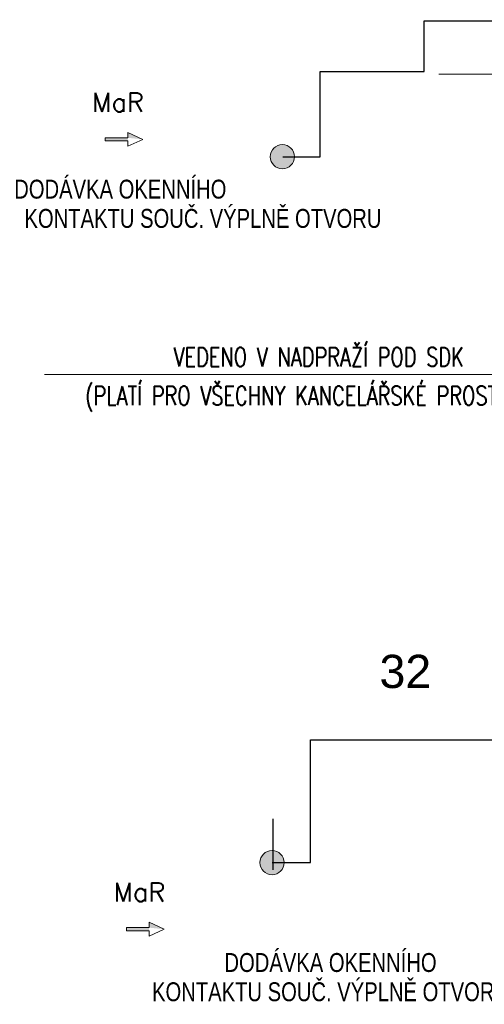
# Model space of a CAD drawing. Header units: millimetres. Extents: x -367720 to -162733, y 309172 to 337444.
# Tile 2 of 256: x -367664 to -364589, y 315592 to 322108. Entities that reach past the tile are written whole.
import ezdxf
from ezdxf.enums import TextEntityAlignment as Align

# ---------------------------------------------------------------- set-up
doc = ezdxf.new("R2010")
doc.units = ezdxf.units.MM
doc.header["$LTSCALE"] = 10
doc.header["$MEASUREMENT"] = 0
doc.layers.get('0').update_dxf_attribs({"color": 255, "lineweight": 13})
for name, color, linetype, lineweight in [('LATS_BOUND_ROOM_TEXT', 2, 'Continuous', 0), ('VZ1', 6, 'Continuous', 18), ('vzt-množství vzduchu', 30, 'Continuous', 20), ('vzt-popis', 81, 'Continuous', 20), ('vzt-profese', 241, 'Continuous', 15)]:
    doc.layers.add(name, color=color, linetype=linetype, lineweight=lineweight)
doc.layers.add('ÚT_CHL-ovladač', color=4, linetype='Continuous')
doc.styles.add('LATS_ANNO', font='arial.ttf')
doc.styles.add('PITSIMP8', font='pitsimp8')
doc.styles.add('ROMANS', font='ROMANS.shx', dxfattribs={"height": 80})
doc.styles.add('Romans c', font='romans.shx')

# ---------------------------------------------------------------- blocks, each defined once
blk = doc.blocks.new('2dluk097')
at = {"color": 0, "linetype": 'ByBlock'}
for p, q in [((-0.052, 0.5), (-0.052, -0.1)), ((-0.052, 0.5), (0.052, 0.5)), ((0.052, 0.5), (0.052, -0.1))]:
    blk.add_line(p, q, dxfattribs=at)
for p, q in [((-0.052, -0.1), (-0.231, -0.1)), ((0, -0.5), (-0.231, -0.1)), ((0, -0.5), (0.231, -0.1)), ((0.052, -0.1), (0.231, -0.1))]:
    blk.add_line(p, q)
for points in [[(-0.052, 0.5), (0.052, 0.5), (-0.052, -0.1), (0.052, -0.1)], [(-0.231, -0.1), (0, -0.5), (0.052, -0.1), (-0.052, -0.1)], [(-0.052, -0.1), (0.231, -0.1), (0, -0.5), (-0.052, -0.1)]]:
    blk.add_solid(points)
at = {"linetype": 'ByBlock', "style": 'PITSIMP8', "flags": 9}
for tag, p in [('VOLUMENSTROM', (-0.058, 0.041)), ('RAUM/GRUPPE', (-0.058, 0.161)), ('DRUCK/-STUFE', (-0.058, 0.021)), ('BEZEICHNUNG', (-0.058, 0.181)), ('POS.NR.G-LV', (-0.058, 0.141)), ('ANSCHLUSS', (-0.058, 0.001)), ('KENNUNG', (-0.058, 0.081)), ('LEISTUNG', (-0.058, 0.061)), ('FABRIKAT', (-0.058, 0.121)), ('TYP', (-0.058, 0.101)), ('SPANNUNG/FREQUENZ', (-0.058, -0.119)), ('TEMPERATUR', (-0.058, -0.059)), ('SCHUTZART', (-0.058, -0.099)), ('DREHZAHL', (-0.058, -0.079)), ('GROESSE', (-0.058, -0.019)), ('GEWICHT', (-0.058, -0.139)), ('FREI', (-0.058, -0.159)), ('FREI', (-0.058, -0.179)), ('FREI', (-0.058, -0.199)), ('DN', (-0.058, -0.039))]:
    blk.add_attdef(tag, text='', height=0.01, dxfattribs=at).set_placement(p, align=Align.MIDDLE)
blk = doc.blocks.new('A$C44164CF6')
at = {"layer": 'vzt-profese'}
h = blk.add_hatch(color=256, dxfattribs=at)
edge = h.paths.add_edge_path()
edge.add_arc((-11142.8, 2280.7), 80, 0, 360)
h = blk.add_hatch(color=256, dxfattribs=at)
edge = h.paths.add_edge_path()
edge.add_arc((-11211.3, -2390), 80, 0, 360)
at = {"layer": 'vzt-popis'}
blk.add_line((-12718.2, 839.7), (-9159.2, 839.7), dxfattribs=at)
blk.add_lwpolyline([(-10108.3, 2827.9), (-6549.4, 2827.9), (-6404.1, 3187.5)], dxfattribs=at)
at = {"layer": 'vzt-profese'}
for centre in [(-11142.8, 2280.7), (-11211.3, -2390)]:
    blk.add_circle(centre, 80, dxfattribs=at)
at = {"layer": 'ÚT_CHL-ovladač'}
for p, q in [((-10203.9, 2844.9), (-10203.9, 3178.9)), ((-10203.9, 3178.9), (-5611.7, 3178.9)), ((-10893.8, 2279.9), (-10893.8, 2844.9)), ((-10893.8, 2844.9), (-10203.9, 2844.9)), ((-11139.9, 2279.9), (-10893.8, 2279.9)), ((-10956.1, -2390), (-10956.1, -1578.2)), ((-10956.1, -1578.2), (-6183.3, -1578.2)), ((-11203.9, -2437.8), (-11203.9, -2101.4)), ((-11203.9, -2437.8), (-11203.9, -2101.4)), ((-11211.3, -2390), (-10956.1, -2390))]:
    blk.add_line(p, q, dxfattribs=at)
at = {"layer": 'vzt-profese', "xscale": -200, "yscale": 250, "zscale": 160, "rotation": 90}
for p in [(-12191.9, 2395.7), (-12050.5, -2830.8)]:
    blk.add_blockref('2dluk097', p, dxfattribs=at)
at = {"layer": 'LATS_BOUND_ROOM_TEXT', "color": 2, "style": 'LATS_ANNO'}
blk.add_text('32', height=220, dxfattribs=at).set_placement((-10500, -1125), align=Align.MIDDLE_LEFT)
at = {"layer": 'VZ1', "extrusion": (0, -1, -1.22461e-16), "style": 'ROMANS', "width": 0.8, "flags": 1}
for tag, p in [('MATERIAL', (-2269.1, 3112.5, -14812.2)), ('PRIRUBA', (-2269.1, 3112.5, -14812.2)), ('PRUTOK', (-2269.1, 3112.5, -14812.2)), ('PLOCHA', (-2269.1, 3112.5, -14812.2)), ('OBVOD', (-2269.1, 3112.5, -14812.2)), ('NAZEV', (-2269.1, 3112.5, -14812.2)), ('USEK', (-2269.1, 3112.5, -14812.2)), ('KOTA', (-2269.1, 3112.5, -14812.2)), ('TVAR', (-2269.1, 3112.5, -14812.2)), ('NB2', (-2269.1, 3112.5, -14812.2)), ('NB1', (-2269.1, 3112.5, -14812.2)), ('POS', (-2269.1, 3112.5, -14812.2)), ('DB', (-2269.1, 3112.5, -14812.2)), ('DA', (-2269.1, 3112.5, -14812.2)), ('B2', (-2269.1, 3112.5, -14812.2)), ('A2', (-2269.1, 3112.5, -14812.2)), ('B1', (-2269.1, 3112.5, -14812.2)), ('A1', (-2269.1, 3112.5, -14812.2)), ('LT', (-2269.1, 3112.5, -14812.2)), ('MATERIAL', (99885.3, 3112.5, -14812.2)), ('PRIRUBA', (99885.3, 3112.5, -14812.2)), ('PRUTOK', (99885.3, 3112.5, -14812.2)), ('PLOCHA', (99885.3, 3112.5, -14812.2)), ('OBVOD', (99885.3, 3112.5, -14812.2)), ('NAZEV', (99885.3, 3112.5, -14812.2)), ('USEK', (99885.3, 3112.5, -14812.2)), ('KOTA', (99885.3, 3112.5, -14812.2)), ('TVAR', (99885.3, 3112.5, -14812.2)), ('NB2', (99885.3, 3112.5, -14812.2)), ('NB1', (99885.3, 3112.5, -14812.2)), ('POS', (99885.3, 3112.5, -14812.2)), ('DB', (99885.3, 3112.5, -14812.2)), ('DA', (99885.3, 3112.5, -14812.2)), ('B2', (99885.3, 3112.5, -14812.2)), ('B1', (99885.3, 3112.5, -14812.2)), ('LT', (99885.3, 3112.5, -14812.2)), ('A2', (99885.3, 3112.5, -14812.2)), ('A1', (99885.3, 3112.5, -14812.2))]:
    blk.add_attdef(tag, p, '', height=1, rotation=180, dxfattribs=at)
at = {"layer": 'VZ1', "extrusion": (1.22461e-16, 1, 4.44089e-16), "style": 'ROMANS', "width": 0.8, "flags": 1}
for tag, p in [('MATERIAL', (2269.1, 2852.5, 14812.2)), ('PRIRUBA', (2269.1, 2852.5, 14812.2)), ('IZOLACE', (2269.1, 2852.5, 14812.2)), ('PRUTOK', (2269.1, 2852.5, 14812.2)), ('PLOCHA', (2269.1, 2852.5, 14812.2)), ('NASTCE', (2269.1, 2852.5, 14812.2)), ('OBVOD', (2269.1, 2852.5, 14812.2)), ('NAZEV', (2269.1, 2852.5, 14812.2)), ('USEK', (2269.1, 2852.5, 14812.2)), ('KOTA', (2269.1, 2852.5, 14812.2)), ('TVAR', (2269.1, 2852.5, 14812.2)), ('NB2', (2269.1, 2852.5, 14812.2)), ('NB1', (2269.1, 2852.5, 14812.2)), ('POS', (2269.1, 2852.5, 14812.2)), ('VS', (2269.1, 2852.5, 14812.2)), ('B1', (2269.1, 2852.5, 14812.2)), ('A1', (2269.1, 2852.5, 14812.2)), ('LT', (2269.1, 2852.5, 14812.2)), ('MATERIAL', (-99885.3, 2852.5, 14812.2)), ('PRIRUBA', (-99885.3, 2852.5, 14812.2)), ('IZOLACE', (-99885.3, 2852.5, 14812.2)), ('PRUTOK', (-99885.3, 2852.5, 14812.2)), ('PLOCHA', (-99885.3, 2852.5, 14812.2)), ('NASTCE', (-99885.3, 2852.5, 14812.2)), ('OBVOD', (-99885.3, 2852.5, 14812.2)), ('NAZEV', (-99885.3, 2852.5, 14812.2)), ('USEK', (-99885.3, 2852.5, 14812.2)), ('KOTA', (-99885.3, 2852.5, 14812.2)), ('TVAR', (-99885.3, 2852.5, 14812.2)), ('NB2', (-99885.3, 2852.5, 14812.2)), ('NB1', (-99885.3, 2852.5, 14812.2)), ('POS', (-99885.3, 2852.5, 14812.2)), ('B1', (-99885.3, 2852.5, 14812.2)), ('VS', (-99885.3, 2852.5, 14812.2)), ('LT', (-99885.3, 2852.5, 14812.2)), ('A1', (-99885.3, 2852.5, 14812.2))]:
    blk.add_attdef(tag, p, '', height=1, dxfattribs=at)
at = {"layer": 'vzt-množství vzduchu', "linetype": 'Continuous', "style": 'PITSIMP8', "width": 0.8}
for s, p in [('DODÁVKA OKENNÍHO', (-12215.6, 2003.7)), ('KONTAKTU SOUČ. VÝPLNĚ OTVORU', (-11668.7, 1810.1)), ('DODÁVKA OKENNÍHO', (-10824.3, -3113.6)), ('KONTAKTU SOUČ. VÝPLNĚ OTVORU', (-10824.3, -3307.2))]:
    blk.add_text(s, height=125, dxfattribs=at).set_placement(p, align=Align.CENTER)
at = {"layer": 'vzt-popis', "style": 'Romans c', "width": 0.75}
for s, p in [('VEDENO V NADPRAŽÍ POD SDK', (-10902.4, 892.7)), ('(PLATÍ PRO VŠECHNY KANCELÁŘSKÉ PROSTORY) ', (-10902.4, 637.2))]:
    blk.add_text(s, height=125, dxfattribs=at).set_placement(p, align=Align.CENTER)
at = {"layer": 'vzt-profese', "style": 'ROMANS'}
for p in [(-12402.5, 2578.6), (-12261.1, -2647.9)]:
    blk.add_text('MaR', height=125, rotation=0.00003, dxfattribs=at).set_placement(p)

msp = doc.modelspace()

# ---------------------------------------------------------------- block references
msp.add_blockref('A$C44164CF6', (-354782.9, 318920.1))

doc.saveas('drawing.dxf')
